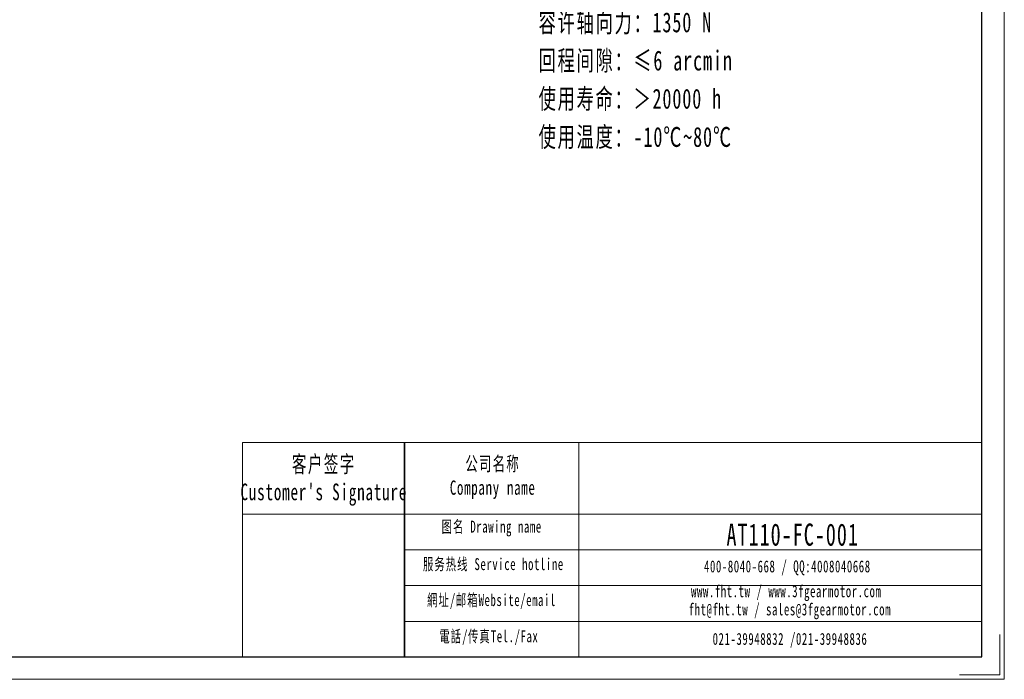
# Model space of a CAD drawing. Header units: millimetres. Extents: x -94 to 883, y -58 to 633.
# Tile 3 of 8: x 370 to 883, y -58 to 285. Entities that reach past the tile are written whole.
import ezdxf

# ---------------------------------------------------------------- set-up
doc = ezdxf.new("R2010")
doc.units = ezdxf.units.MM
doc.layers.get('0').update_dxf_attribs({"lineweight": 35})
for name, color, linetype, lineweight in [('7标注层', 4, 'Continuous', 18), ('SLD-0', 7, 'Continuous', 18), ('图框_外框线', 7, 'Continuous', 18), ('尺寸线层', 3, 'Continuous', 18)]:
    doc.layers.add(name, color=color, linetype=linetype, lineweight=lineweight)
doc.styles.add('标准', font='txt', dxfattribs={"width": 0.667})

msp = doc.modelspace()

# ---------------------------------------------------------------- linework, layer by layer
msp.add_line((570.6949, 65.2166), (570.6949, -46.4805))
at = {"layer": '7标注层', "color": 0}
msp.add_line((486.4368, 65.2166), (486.4368, -46.4614), dxfattribs=at)
at = {"layer": '图框_外框线'}
for p, q in [((486.4368, 65.2166), (570.6949, 65.2166)), ((570.6949, 65.2166), (570.6949, -46.4614)), ((570.6949, 65.2166), (871.5204, 65.2166)), ((661.4773, 65.2166), (661.4773, -46.4614)), ((486.4368, 27.9496), (570.6949, 27.9496)), ((570.6949, 27.9496), (871.5204, 27.9496)), ((570.6949, 9.316), (871.5204, 9.316)), ((570.6949, -9.3175), (871.5204, -9.3175)), ((570.6949, -27.951), (871.5204, -27.951))]:
    msp.add_line(p, q, dxfattribs=at)
at = {"layer": '图框_外框线', "color": 3}
msp.add_lwpolyline([(-94.0261, -58.0945), (883.1535, -58.0945), (883.1535, 632.911), (-94.0261, 632.911)], close=True, dxfattribs=at)
at = {"layer": '图框_外框线', "color": 3, "lineweight": 25}
msp.add_lwpolyline([(-35.8606, -46.4614), (871.5204, -46.4614), (871.5204, 621.2779), (-35.8606, 621.2779)], close=True, dxfattribs=at)
at = {"layer": '图框_外框线', "color": 3}
msp.add_lwpolyline([(880.8269, -34.8283), (880.8269, -55.7679), (859.8873, -55.7679)], dxfattribs=at)

# ---------------------------------------------------------------- texts
at = {"layer": 'SLD-0', "color": 1, "attachment_point": 2, "style": '标准'}
for s, insert, char_height, width in [("\\T1.1;客户签字\\PCustomer's Signature", (528.7111, 58.3221), 8.695648, 108.174753), ('\\T1.1;公司名称\\PCompany name', (616.6618, 57.8605), 7.453412, 96.498416), ('\\T1.1;图名 Drawing name', (616.1524, 24.5147), 6.211177, 79.43278), ('\\T1.1;\\pxt5.83333;{\\H1.5456x;\\C256;AT110-FC-001}', (772.9456, 23.0149), 7.453412, 63.282401), ('\\T1.1;服务热线 Service hotline', (617.0332, 4.9838), 6.211177, 88.495748), ('\\T1.1;400-8040-668 / QQ:4008040668', (770.141, 3.797), 6.211177, 180.840956), ('\\T1.1;www.fht.tw / www.3fgearmotor.com ', (769.5683, -9.14), 6.211177, 181.044533), ('\\T1.1;網址/邮箱Website/email', (616.066, -13.7295), 6.211177, 92.115744), ('\\T1.1;\\pxt12;fht@fht.tw / sales@3fgearmotor.com ', (771.4612, -18.598), 6.211177, 181.044533), ('\\T1.1;電話/传真Tel./Fax', (614.6744, -32.5887), 6.211177, 93.223626), ('\\T1.1;021-39948832 /021-39948836 ', (771.5262, -33.9467), 6.211177, 138.241196)]:
    msp.add_mtext(s, dxfattribs=dict(at, insert=insert, char_height=char_height, width=width))
at = {"layer": '尺寸线层', "insert": (640.5718, 408.4607), "char_height": 7.2576, "width": 140.195535, "attachment_point": 1, "line_spacing_factor": 1.15057, "style": '标准'}
msp.add_mtext('\\T1.1;{\\H1.42857x;性能参数：\\P减速比：1:1\\P额定输出力矩：150 N.m\\P最大加速力矩：1.5倍额定扭矩\\P额定输入转速：1500 rpm\\P容许径向力：2700 N\\P容许轴向力：1350 N\\P回程间隙：≤6 arcmin\\P使用寿命：＞20000 h\\P使用温度：-10℃~80℃\\P}', dxfattribs=at)

doc.saveas('drawing.dxf')
